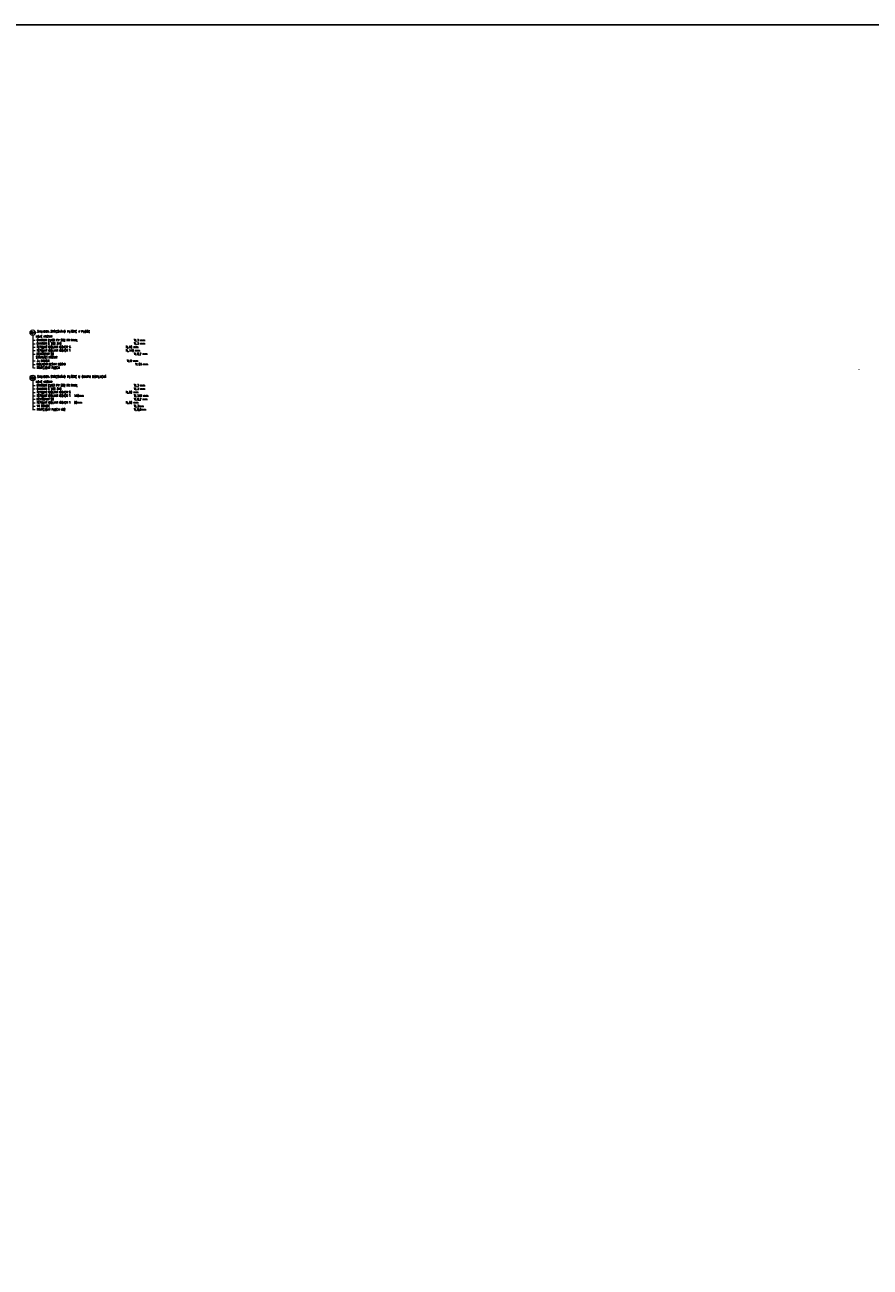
# Model space of a CAD drawing. Header units: millimetres. Extents: x -485339 to 350584, y -1189934 to 0.
# Tile 9 of 178: x -390358 to -308616, y -1050030 to -929891. Entities that reach past the tile are written whole.
import ezdxf
from ezdxf.enums import TextEntityAlignment as Align

# ---------------------------------------------------------------- set-up
doc = ezdxf.new("R2010")
doc.units = ezdxf.units.MM
doc.header["$LTSCALE"] = 10
doc.layers.get('Defpoints').update_dxf_attribs({"color": 201})
for name, color, linetype, lineweight in [('N_popis', 10, 'Continuous', 18), ('St_otvory_okna', 40, 'Continuous', 18), ('St_popis', 250, 'Continuous', 18)]:
    doc.layers.add(name, color=color, linetype=linetype, lineweight=lineweight)
doc.styles.add('Andy', font='arial.ttf')
doc.styles.add('ROMANS', font='romans.shx', dxfattribs={"width": 0.8})
doc.styles.get("Standard").update_dxf_attribs({"font": 'simplex.shx', "width": 0.8})

msp = doc.modelspace()

# ---------------------------------------------------------------- linework, layer by layer
at = {"layer": 'Defpoints'}
msp.add_lwpolyline([(-480994, -929890.9), (286897.8, -929890.9), (286897.8, -1189933.9), (-480994, -1189933.9)], close=True, dxfattribs=at)
at = {"layer": 'N_popis'}
for points in [[(-389597.8, -959914.6), (-389597.8, -963083.7)], [(-389597.8, -964290.7), (-389597.8, -967141.8)]]:
    msp.add_lwpolyline(points, dxfattribs=at)
for centre in [(-389597.8, -959654.7), (-389597.8, -964030.8)]:
    msp.add_circle(centre, 259.9, dxfattribs=at)
at = {"layer": 'St_otvory_okna'}
msp.add_lwpolyline([(-309666.6, -963251), (-309666.6, -963226)], dxfattribs=at)

# ---------------------------------------------------------------- texts
at = {"layer": 'N_popis', "width": 0.8}
for s, p in [('S01', (-389597.8, -959654.7)), ('S02', (-389597.8, -964030.8))]:
    msp.add_text(s, height=180, dxfattribs=at).set_placement(p, align=Align.MIDDLE_CENTER)
at = {"layer": 'N_popis', "char_height": 200, "width": 17412.882, "attachment_point": 1, "style": 'ROMANS'}
for s, insert in [('  NOVÉ VRSTVY\\P- CHARBIT ELAST PV S52 FR FINAL^I^I^I^I^I^I^I TL.3 mm\\P- CHARBIT G 200 S40^I^I^I^I^I^I^I^I^I TL.3 mm\\P- TEPELNÝ IZOLANT ISOVER S   ^I^I ^I^I^I^I^I TL.60 mm\\P- TEPELNÝ IZOLANT ISOVER T   ^I^I ^I^I^I^I^I TL.140 mm\\P- DEKSEPAR 20  ^I^I^I^I^I^I^I^I^I ^I TL.0,2 mm\\P{\\C0;  STÁVAJÍCÍ VRSTVY\\P- 3x BITAGIT^I^I^I^I^I^I^I^I^I^I  TL.9 mm\\P- IZOLAČNÍ DESKY IZOSID ^I^I^I^I^I^I^I^I  TL.63 mm\\P- TRAPÉZOVÝ PLECH}', (-389536, -959942.4)), ('  NOVÉ VRSTVY\\P- CHARBIT ELAST PV S52 FR FINAL^I^I^I^I^I^I^I TL.3 mm\\P- CHARBIT G 200 S40^I^I^I^I^I^I^I^I^I TL.3 mm\\P- TEPELNÝ IZOLANT ISOVER S   ^I^I ^I^I^I^I^I TL.60 mm\\P- TEPELNÝ IZOLANT ISOVER T   140mm^I^I ^I^I^I^I TL.140 mm\\P- DEKSEPAR 20  ^I^I^I^I^I^I^I^I^I ^I TL.0,2 mm\\P- TEPELNÝ IZOLANT ISOVER T   60mm^I^I ^I^I^I^I TL.60 mm\\P- 1X BITAGIT ^I^I^I^I^I^I^I^I^I^I TL.3mm\\P- TRAPÉZOVÝ PLECH VSŽ ^I^I^I^I^I^I^I^I TL.0,8mm', (-389536, -964318.5))]:
    msp.add_mtext(s, dxfattribs=dict(at, insert=insert))
at = {"layer": 'St_popis', "char_height": 200, "attachment_point": 1, "style": 'Andy'}
for s, insert in [('{\\Fromand|c0;SKLADBA STŘEŠNÍHO PLÁŠTĚ V PLOŠE}', (-389175.9, -959436.6)), ('{\\Fromand|c0;SKLADBA STŘEŠNÍHO PLÁŠTĚ U OKAPU DOPLNĚNÍ}', (-389175.9, -963812.7))]:
    msp.add_mtext(s, dxfattribs=dict(at, insert=insert))

doc.saveas('drawing.dxf')
